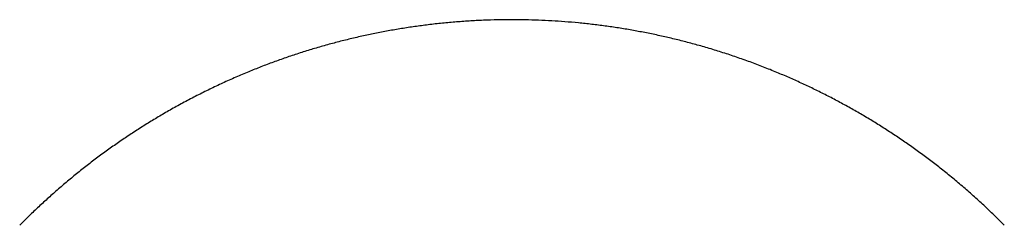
# Model space of a CAD drawing. Header units: millimetres. Extents: x 8 to 869, y 12 to 780.
# Tile 9 of 39: x 375 to 426, y 396 to 407. Entities that reach past the tile are written whole.
import ezdxf

# ---------------------------------------------------------------- set-up
doc = ezdxf.new("R2010")
doc.units = ezdxf.units.MM

msp = doc.modelspace()

# ---------------------------------------------------------------- linework, layer by layer
at = {"color": 7, "linetype": 'Continuous', "lineweight": 30}
msp.add_open_spline([(425.679, 396.194), (425.504, 396.369), (425.153, 396.719), (424.613, 397.229), (424.064, 397.729), (423.504, 398.218), (422.934, 398.695), (422.365, 399.151), (421.799, 399.587), (421.235, 400.003), (420.664, 400.408), (420.085, 400.802), (419.498, 401.185), (418.904, 401.557), (418.303, 401.916), (417.695, 402.264), (417.08, 402.6), (416.462, 402.922), (415.843, 403.23), (415.221, 403.525), (414.594, 403.807), (413.944, 404.085), (413.273, 404.356), (412.579, 404.62), (411.88, 404.87), (411.176, 405.105), (410.468, 405.325), (409.769, 405.526), (409.081, 405.71), (408.404, 405.877), (407.723, 406.031), (407.039, 406.171), (406.352, 406.299), (405.663, 406.413), (404.973, 406.513), (404.28, 406.6), (403.585, 406.674), (402.892, 406.734), (402.203, 406.78), (401.516, 406.813), (400.83, 406.832), (400.124, 406.839), (399.4, 406.832), (398.658, 406.809), (397.917, 406.77), (397.177, 406.717), (396.439, 406.648), (395.717, 406.566), (395.011, 406.471), (394.321, 406.365), (393.633, 406.245), (392.948, 406.112), (392.265, 405.966), (391.586, 405.806), (390.909, 405.633), (390.236, 405.448), (389.566, 405.248), (388.904, 405.037), (388.249, 404.815), (387.603, 404.582), (386.961, 404.336), (386.306, 404.071), (385.64, 403.785), (384.964, 403.479), (384.293, 403.158), (383.63, 402.824), (382.973, 402.476), (382.336, 402.121), (381.719, 401.761), (381.121, 401.396), (380.53, 401.02), (379.947, 400.632), (379.371, 400.233), (378.803, 399.823), (378.243, 399.402), (377.692, 398.97), (377.149, 398.527), (376.618, 398.077), (376.098, 397.619), (375.591, 397.154), (375.093, 396.68), (374.768, 396.356), (374.605, 396.194)], degree=3, knots=[0, 0, 0, 0, 0.013088, 0.026168, 0.039244, 0.052323, 0.065411, 0.078498, 0.090829, 0.103158, 0.115488, 0.127826, 0.140166, 0.152499, 0.164828, 0.177159, 0.189498, 0.201839, 0.213951, 0.22606, 0.23817, 0.250284, 0.263361, 0.276429, 0.289492, 0.302558, 0.315625, 0.328667, 0.340956, 0.353243, 0.365532, 0.377828, 0.390125, 0.402414, 0.4147, 0.426987, 0.439286, 0.451611, 0.463709, 0.475804, 0.487899, 0.5, 0.513074, 0.526138, 0.539199, 0.552261, 0.565325, 0.578366, 0.590654, 0.60294, 0.615228, 0.627524, 0.639821, 0.652111, 0.664398, 0.676687, 0.688987, 0.701315, 0.713416, 0.725513, 0.737612, 0.749716, 0.762805, 0.775885, 0.788961, 0.802039, 0.815126, 0.828213, 0.840546, 0.852875, 0.865207, 0.877545, 0.889884, 0.902215, 0.914544, 0.926874, 0.939212, 0.951551, 0.963663, 0.975772, 0.987883, 1, 1, 1, 1], dxfattribs=at)

doc.saveas('drawing.dxf')
